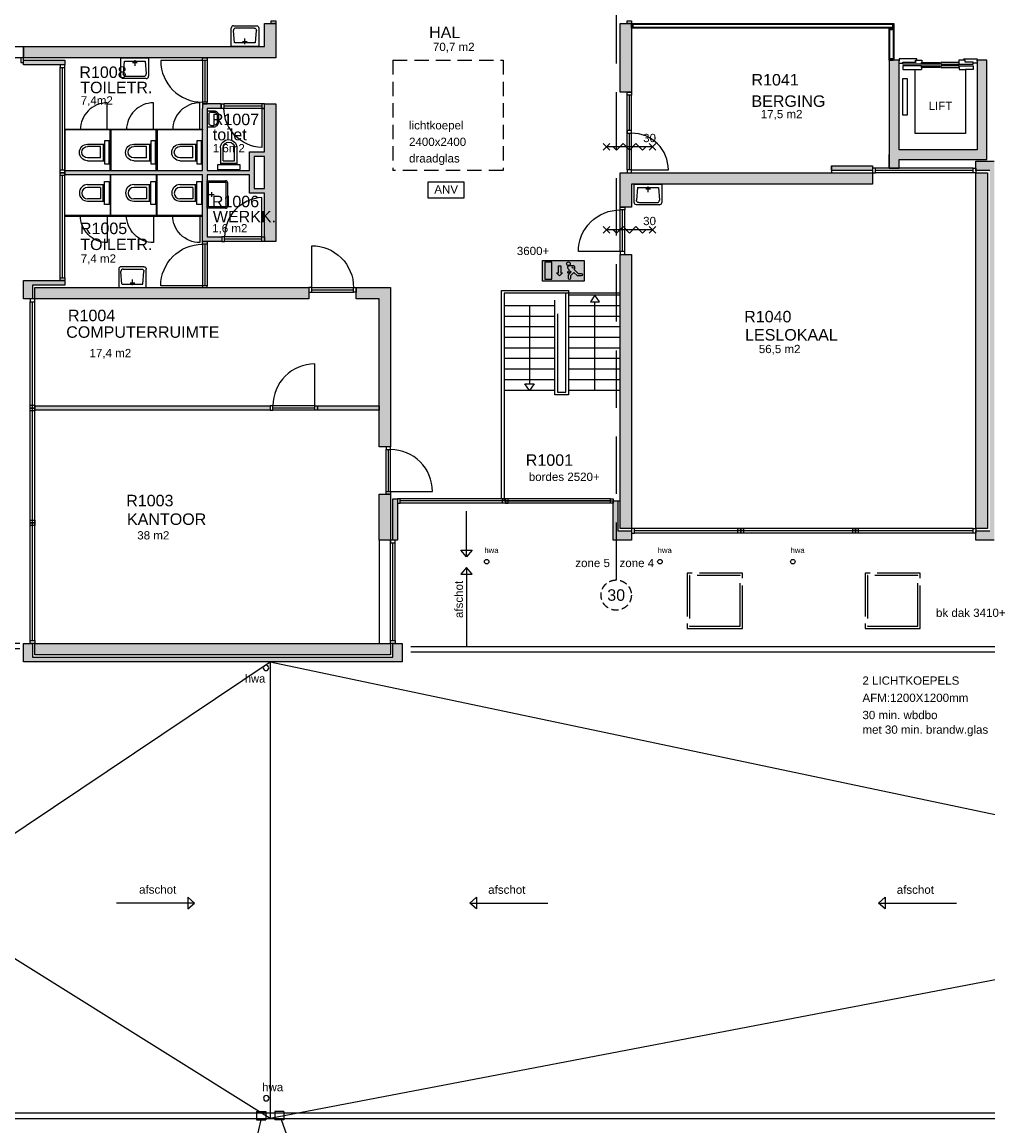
# Model space of a CAD drawing. Header units: millimetres. Extents: x 0 to 116900, y 0 to 82100.
# Tile 5 of 30: x 26873 to 47914, y 12222 to 36262. Entities that reach past the tile are written whole.
import ezdxf
from ezdxf.enums import TextEntityAlignment as Align

# ---------------------------------------------------------------- set-up
doc = ezdxf.new("R2010")
doc.units = ezdxf.units.MM
doc.header["$LTSCALE"] = 50
doc.header["$MEASUREMENT"] = 0
for name, pattern in [('B0202', [28.125, 18.75, -3.125, 3.125, -3.125]), ('B0403', [37.5, 25, -12.5]), ('B0701', [9.375, 6.25, -3.125]), ('B0702', [4.6875, 3.125, -1.5625]), ('DASHED', [75, 50, -25])]:
    doc.linetypes.add(name, pattern=pattern)
doc.layers.get('0').update_dxf_attribs({"color": 8, "linetype": 'CONTINUOUS'})
for name, color, linetype in [('AA65----_BEVEILIGING', 240, 'CONTINUOUS'), ('AC32----_BINNENKOZ', 1, 'CONTINUOUS'), ('AI65----_BEVEILIGING', 1, 'CONTINUOUS'), ('AL$8A---_HULPLIJNEN', 5, 'CONTINUOUS'), ('AL22XI--_HOUT', 1, 'CONTINUOUS'), ('AL65----_BEVEILIGING', 240, 'CONTINUOUS'), ('ALR3OR3-_OPPR30', 150, 'B0403'), ('AT$1A---_ALGEMEEN', 7, 'CONTINUOUS'), ('AT65---_BEVEILIGING', 7, 'CONTINUOUS'), ('LAYER01', 252, 'CONTINUOUS'), ('LAYER08', 7, 'CONTINUOUS'), ('LAYER24', 1, 'CONTINUOUS'), ('LAYER30', 1, 'CONTINUOUS'), ('LAYER47', 7, 'CONTINUOUS'), ('LAYER66', 5, 'DASHED'), ('LAYER74', 1, 'DASHED'), ('LAYER98', 1, 'DASHED')]:
    doc.layers.add(name, color=color, linetype=linetype)
doc.styles.add('00_100', font='arial.ttf', dxfattribs={"height": 120})
doc.styles.add('01_100', font='arial.ttf', dxfattribs={"height": 180})
doc.styles.add('02_100', font='arial.ttf', dxfattribs={"height": 250})
doc.styles.add('03_1', font='arial.ttf', dxfattribs={"height": 3.5})

# ---------------------------------------------------------------- blocks, each defined once
blk = doc.blocks.new('P74A1-AB')
at = {"layer": 'LAYER74', "color": 1, "linetype": 'Continuous'}
blk.add_lwpolyline([(-250, -20), (-250, -120), (250, -120), (250, -20)], close=True, dxfattribs=at)
for points in [[(-175, -490), (-175, -120)], [(-175, -150), (185, -150)], [(125, -210), (-125, -210)], [(-125, -210), (-125, -490)], [(125, -210), (125, -490)], [(185, -490), (185, -120)]]:
    blk.add_lwpolyline(points, dxfattribs=at)
for points in [[(185, -490, -0.999999), (-175, -490)], [(125, -490, -0.999997), (-125, -490)]]:
    blk.add_lwpolyline(points, format="xyb", dxfattribs=at)
blk = doc.blocks.new('P74BA-AB')
at = {"layer": 'LAYER74', "color": 1, "linetype": 'Continuous'}
for points in [[(-300, -400), (-300, 0), (300, 0), (300, -400)], [(-229, -75), (-250, -350)], [(-225, -75), (225, -75)], [(-47, -100), (53, -100)], [(0, -50), (0, -175)], [(229, -75), (250, -350)], [(250, -450), (-250, -450)], [(-200, -400), (200, -400)]]:
    blk.add_lwpolyline(points, dxfattribs=at)
for points in [[(-250, -450, -0.414213), (-300, -400)], [(-200, -400, -0.414213), (-250, -350)], [(200, -400, 0.414214), (250, -350)], [(250, -450, 0.414214), (300, -400)]]:
    blk.add_lwpolyline(points, format="xyb", dxfattribs=at)
blk = doc.blocks.new('P74B1-AB')
at = {"layer": 'LAYER74', "color": 1, "linetype": 'Continuous'}
for points in [[(-175, 0), (-175, -150, 0.414214), (-75, -250)], [(175, 0), (175, -150, -0.426996), (70.656235, -249.905609)], [(-145, -80, -0.443713), (-101.019562, -40.19854)], [(-145, -150, 0.414214), (-75, -220)], [(75, -220, 0.431529), (144.879211, -145.889633)], [(145, -80, 0.414214), (105, -40)]]:
    blk.add_lwpolyline(points, format="xyb", dxfattribs=at)
for points in [[(-175, 0), (175, 0)], [(-145, -80), (-145, -150)], [(-101.019531, -40.198242), (105, -40)], [(-75, -220), (75, -220)], [(145, -81), (144.878906, -145.889648)], [(145, -81), (144.878906, -145.889648)], [(-75, -250), (70.65625, -249.90625)]]:
    blk.add_lwpolyline(points, dxfattribs=at)
blk = doc.blocks.new('P74BH-AB')
at = {"layer": 'LAYER74', "color": 1, "linetype": 'Continuous'}
for points in [[(-300, -400), (-300, 0), (300, 0), (300, -400)], [(-270, -400), (-270, -30), (270, -30), (270, -400)], [(-50, -105), (50, -105)], [(0, -30), (0, -155)], [(-250, -420), (250, -420)], [(-250, -450), (250, -450)]]:
    blk.add_lwpolyline(points, dxfattribs=at)
for points in [[(-300, -400, 0.414214), (-250, -450), (250, -450, 0.414214), (300, -400)], [(-270, -400, 0.414214), (-250, -420)], [(250, -420, 0.414214), (270, -400)]]:
    blk.add_lwpolyline(points, format="xyb", dxfattribs=at)
blk = doc.blocks.new('A$C795F7EFE')
at = {"layer": 'ALR3OR3-_OPPR30', "linetype": 'B0702'}
blk.add_open_spline([(326, 335), (326, 345), (325, 355), (323, 375), (322, 385), (318, 406), (315, 418), (309, 440), (305, 451), (296, 473), (291, 483), (280, 503), (274, 513), (262, 530), (257, 537), (241, 556), (230, 568), (209, 587), (199, 595), (180, 609), (172, 614), (154, 624), (146, 629), (125, 639), (112, 644), (90, 651), (80, 654), (61, 658), (51, 660), (26, 664), (10, 665), (-18, 665), (-31, 664), (-55, 661), (-68, 659), (-89, 654), (-98, 651), (-122, 643), (-136, 637), (-162, 625), (-173, 618), (-192, 606), (-201, 600), (-216, 587), (-224, 581), (-241, 565), (-250, 555), (-265, 537), (-271, 529), (-282, 513), (-287, 504), (-300, 482), (-306, 467), (-316, 441), (-320, 429), (-326, 405), (-329, 393), (-332, 371), (-333, 362), (-334, 337), (-334, 321), (-331, 293), (-329, 280), (-325, 257), (-322, 248), (-316, 229), (-313, 219), (-304, 198), (-298, 186), (-287, 165), (-282, 157), (-271, 140), (-265, 133), (-248, 113), (-237, 101), (-216, 82), (-206, 74), (-186, 60), (-176, 53), (-157, 43), (-148, 38), (-126, 28), (-111, 23), (-83, 15), (-71, 12), (-48, 8), (-38, 7), (-18, 5), (-8, 5), (15, 5), (29, 6), (52, 10), (61, 12), (81, 16), (90, 19), (115, 27), (129, 33), (155, 46), (165, 52), (186, 65), (196, 73), (213, 86), (220, 93), (238, 110), (248, 122), (266, 145), (273, 156), (285, 176), (290, 185), (298, 203), (302, 212), (311, 236), (315, 251), (321, 277), (322, 287), (325, 308), (326, 318), (326, 331), (326, 333), (326, 335)], degree=3, knots=[-1.570793, -1.570793, -1.570793, -1.570793, -1.479129, -1.479129, -1.387465, -1.387465, -1.281377, -1.281377, -1.175289, -1.175289, -1.069201, -1.069201, -0.967447, -0.967447, -0.882681, -0.882681, -0.740633, -0.740633, -0.622204, -0.622204, -0.531274, -0.531274, -0.440343, -0.440343, -0.318893, -0.318893, -0.228804, -0.228804, -0.138715, -0.138715, 0.006031, 0.006031, 0.118639, 0.118639, 0.231247, 0.231247, 0.317271, 0.317271, 0.459274, 0.459274, 0.577877, 0.577877, 0.668693, 0.668693, 0.75951, 0.75951, 0.881005, 0.881005, 0.971087, 0.971087, 1.061169, 1.061169, 1.205893, 1.205893, 1.318537, 1.318537, 1.431181, 1.431181, 1.5172, 1.5172, 1.659162, 1.659162, 1.777889, 1.777889, 1.868627, 1.868627, 1.959366, 1.959366, 2.080917, 2.080917, 2.17099, 2.17099, 2.261063, 2.261063, 2.405761, 2.405761, 2.518449, 2.518449, 2.631137, 2.631137, 2.717153, 2.717153, 2.859063, 2.859063, 2.977946, 2.977946, 3.068592, 3.068592, 3.159238, 3.159238, 3.280888, 3.280888, 3.370947, 3.370947, 3.461006, 3.461006, 3.605655, 3.605655, 3.718424, 3.718424, 3.831193, 3.831193, 3.917206, 3.917206, 4.05902, 4.05902, 4.17989, 4.17989, 4.270034, 4.270034, 4.360177, 4.360177, 4.50515, 4.50515, 4.599309, 4.599309, 4.693468, 4.693468, 4.712392, 4.712392, 4.712392, 4.712392], dxfattribs=at)
at = {"layer": 'AT$1A---_ALGEMEEN', "color": 2, "insert": (-4, 335), "char_height": 250, "width": 1024.76, "attachment_point": 5, "style": '02_100'}
blk.add_mtext('30', dxfattribs=at)
blk = doc.blocks.new('P-N-32-001_1407')
at = {"layer": 'AC32----_BINNENKOZ'}
blk.add_lwpolyline([(0, 356), (773, 356), (773, 0), (0, 0)], close=True, dxfattribs=at)
at = {"layer": 'AT$1A---_ALGEMEEN', "color": 7, "style": '01_100'}
blk.add_text('ANV', height=180, dxfattribs=at).set_placement((132, 99))
blk = doc.blocks.new('A-S-65S035S')
at = {"layer": 'AL65----_BEVEILIGING'}
for p, q in [((0.71, 5.71), (-0.71, 4.29)), ((0.71, 4.29), (-0.71, 5.71)), ((0, -5), (0, 5)), ((0.71, -4.29), (-0.71, -5.71)), ((0.71, -5.71), (-0.71, -4.29))]:
    blk.add_line(p, q, dxfattribs=at)
blk.add_lwpolyline([(0, -3.54), (-0.71, -2.83), (0.71, -1.41), (-0.71, 0), (0.71, 1.41), (-0.71, 2.83), (0, 3.54)], dxfattribs=at)
at = {"layer": 'AT65---_BEVEILIGING', "color": 3, "style": '03_1', "width": 0.8}
blk.add_attdef('TIJD', text='', height=3.5, dxfattribs=at).set_placement((0.02, 7.5), align=Align.MIDDLE)
blk = doc.blocks.new('B1H-65S023')
at = {"layer": 'AA65----_BEVEILIGING'}
h = blk.add_hatch(color=100, dxfattribs=at)
h.paths.add_polyline_path([(350, 175), (-350, 175), (-350, -175), (350, -175)])
h.paths.add_polyline_path([(184, 33), (176, 25), (249, -48), (299, -48, -1), (299, -86), (234, -86), (176, -28), (121, -82), (121, -129, -1), (84, -129), (84, -67), (132, -19), (121, -8), (93, -36, -1), (75, -19), (103, 9), (80, 33, -0.668179), (102, 86), (168, 86, -0.414214), (184, 70)], flags=16)
h.paths.add_polyline_path([(159, 43), (158, 42), (140, 61), (159, 61)], flags=0)
h.paths.add_polyline_path([(53, 117, -1), (115, 117, -1)], flags=16)
h.paths.add_polyline_path([(-15, -32), (-65, -82), (-115, -32), (-85, -32), (-85, 82), (-45, 82), (-45, -32)], flags=16)
h.paths.add_polyline_path([(-196, -143), (-312, -143), (-312, 143), (-196, 143)], flags=16)
h.paths.add_polyline_path([(159, 61), (140, 61), (158, 42), (159, 43)], flags=0)
at = {"layer": 'AI65----_BEVEILIGING', "linetype": 'Continuous'}
h = blk.add_hatch(color=255, dxfattribs=at)
h.paths.add_polyline_path([(132, -19), (84, -67), (84, -129, 1), (121, -129), (121, -82), (176, -28), (234, -86), (299, -86, 1), (299, -48), (249, -48), (176, 25), (184, 33), (184, 70, 0.414214), (168, 86), (102, 86, 0.668179), (80, 33), (103, 9), (75, -19, 1), (93, -36), (121, -8)])
h.paths.add_polyline_path([(140, 61), (159, 61), (159, 42)], flags=16)
h.paths.add_polyline_path([(-85, -32), (-115, -32), (-65, -82), (-15, -32), (-45, -32), (-45, 82), (-85, 82)])
h.paths.add_polyline_path([(-196, 143), (-312, 143), (-312, -143), (-196, -143)])
h.paths.add_polyline_path([(53, 117, 1), (115, 117, 1)])
at = {"layer": 'AI65----_BEVEILIGING', "color": 255, "linetype": 'Continuous'}
blk.add_line((158, 42), (159, 43), dxfattribs=at)
at = {"layer": 'AI65----_BEVEILIGING', "color": 100, "linetype": 'Continuous'}
blk.add_lwpolyline([(-350, 175), (350, 175), (350, -175), (-350, -175)], close=True, dxfattribs=at)
at = {"layer": 'AI65----_BEVEILIGING', "color": 255, "linetype": 'Continuous'}
blk.add_lwpolyline([(-196, -143), (-196, 143), (-312, 143), (-312, -143)], close=True, dxfattribs=at)
at = {"layer": 'AI65----_BEVEILIGING', "color": 255}
blk.add_lwpolyline([(-45, 82), (-45, -32), (-15, -32), (-65, -82), (-115, -32), (-85, -32), (-85, 82)], close=True, dxfattribs=at)
at = {"layer": 'AI65----_BEVEILIGING', "color": 255, "linetype": 'Continuous'}
for points in [[(176, 25), (249, -48), (299, -48, -1), (299, -86), (234, -86), (176, -28), (121, -82), (121, -129, -1), (84, -129), (84, -67), (132, -19), (121, -8), (93, -36, -1), (75, -19), (103, 9), (80, 33, -0.668179), (102, 86)], [(102, 86), (168, 86, -0.414214), (184, 70), (184, 33), (176, 25)]]:
    blk.add_lwpolyline(points, format="xyb", dxfattribs=at)
for points in [[(140, 61), (159, 61), (159, 43)], [(140, 61), (158, 42)]]:
    blk.add_lwpolyline(points, dxfattribs=at)
blk.add_circle((84, 117), 31.1, dxfattribs=at)

msp = doc.modelspace()

# ---------------------------------------------------------------- hatches: boundary and pattern name
at = {"layer": 'LAYER01'}
h = msp.add_hatch(color=252, dxfattribs=at)
h.dxf.hatch_style = 1
h.paths.add_polyline_path([(32402.4, 36231.8), (32152.4, 36231.8), (32152.4, 35731.8), (26902.4, 35731.8), (26902.4, 35481.8), (32402.4, 35481.8)])
h.paths.add_polyline_path([(27802.2, 35431.8), (26902.4, 35431.8), (26902.4, 35382.1), (26902.4, 35331.8), (27802.2, 35331.8)])
h = msp.add_hatch(color=256, dxfattribs=at)
h.dxf.hatch_style = 1
h.paths.add_polyline_path([(40152.4, 36231.8), (40052.7, 36231.8), (39902.4, 36231.8), (39902.4, 34731.8), (40152.4, 34731.8)])
h.paths.add_polyline_path([(45402.4, 32981.8), (39902.4, 32981.8), (39902.4, 32231.8), (40152.4, 32231.8), (40152.4, 32731.8), (45402.4, 32731.8)])
h.paths.add_polyline_path([(45402.4, 33131.8), (44502.7, 33131.8), (44502.7, 33031.8), (45402.4, 33031.8), (45402.4, 33081.6)])
h = msp.add_hatch(color=256, dxfattribs=at)
h.dxf.hatch_style = 1
h.paths.add_polyline_path([(45977.4, 35428.8), (45763.4, 35428.8), (45763.4, 33081.6), (45977.4, 33081.6), (45977.4, 33267.8), (47891.4, 33267.8), (47891.4, 35428.8), (47677.4, 35428.8), (47677.4, 33481.8), (45977.4, 33481.8)])
h = msp.add_hatch(color=252, dxfattribs=at)
h.dxf.hatch_style = 1
h.paths.add_polyline_path([(32402.4, 34481.8), (32152.4, 34481.8), (32152.4, 34381.8), (32152.4, 33436.8), (31827.4, 33436.8), (31827.4, 33031.8), (30902.4, 33031.8), (30902.4, 34381.8), (31211.4, 34381.8), (31211.4, 34481.8), (30802.5, 34481.8), (30802.4, 34381.8), (30802.4, 33931.8), (30802.5, 33931.8), (30802.5, 33911.8), (30802.4, 33031.8), (27802.4, 33031.8), (27802.4, 32981.8), (27802.4, 32931.8), (30802.4, 32931.8), (30802.4, 31581.8), (30802.4, 31481.8), (30902.3, 31481.8), (31223, 31481.8), (31223, 31581.8), (30902.4, 31581.8), (30902.4, 32931.8), (31827.4, 32931.8), (31827.4, 32536.8), (32152.4, 32536.8), (32152.4, 31481.8), (32402.4, 31481.8)])
h.paths.add_polyline_path([(32152.4, 33336.8), (32152.4, 32636.8), (31927.4, 32636.8), (31927.4, 32856.8), (31927.4, 33336.8)], flags=16)
h = msp.add_hatch(color=256, dxfattribs=at)
h.dxf.hatch_style = 1
h.paths.add_polyline_path([(47902.4, 32981.8), (47652.4, 32981.8), (47652.4, 25231.8), (47902.4, 25231.8)], flags=17)
h.paths.add_polyline_path([(48052.4, 33031.8), (48052.4, 33131.8), (48052.4, 33161.6), (48052.4, 33231.8), (47652.4, 33231.8), (47652.4, 33131.8), (47652.4, 33031.8), (47952.4, 33031.8), (47952.4, 25181.8), (47652.4, 25181.8), (47652.4, 25131.8), (47652.4, 25081.8), (47652.4, 24981.8), (48052.4, 24981.8), (48052.4, 25081.8)])
h = msp.add_hatch(color=256, dxfattribs=at)
h.dxf.hatch_style = 1
h.paths.add_polyline_path([(32277.4, 27906.8), (27152.4, 27906.8), (27152.4, 27806.8), (32277.4, 27806.8)])
h.paths.add_polyline_path([(34652.4, 27906.8), (33307.4, 27906.8), (33307.4, 27806.8), (34652.4, 27806.8)])
h.paths.add_polyline_path([(34902.4, 25981.8), (34802.4, 25981.8), (34652.4, 25981.8), (34652.4, 24981.8), (34902.4, 24981.8)])
h.paths.add_polyline_path([(35052.4, 25881.6), (34952.4, 25881.6), (34952.4, 24981.8), (35002.2, 24981.8), (35052.4, 24981.8)])
h.paths.add_polyline_path([(40152.4, 31201.8), (39902.4, 31201.8), (39902.4, 25231.8), (40152.4, 25231.8)])
h = msp.add_hatch(color=252, dxfattribs=at)
h.dxf.hatch_style = 1
h.paths.add_polyline_path([(33122.4, 30481.8), (30902.3, 30481.8), (30902.3, 30481.8), (30802.5, 30481.8), (27152.4, 30481.8), (27152.4, 30231.8), (33122.4, 30231.8)])
h.paths.add_polyline_path([(27102.4, 30531.8), (27802.4, 30531.8), (27802.4, 30631.8), (27702.4, 30631.8), (27102.4, 30631.8), (27002.4, 30631.8), (26902.4, 30631.8), (26902.4, 30231.8), (27002.4, 30231.8), (27102.4, 30231.8)])
h = msp.add_hatch(color=252, dxfattribs=at)
h.dxf.hatch_style = 1
h.paths.add_polyline_path([(34902.4, 30481.8), (34152.4, 30481.8), (34152.4, 30231.8), (34652.4, 30231.8), (34652.4, 27011.8), (34902.4, 27011.8)])
h = msp.add_hatch(color=256, dxfattribs=at)
h.dxf.hatch_style = 1
h.paths.add_polyline_path([(40152.4, 25081.8), (40152.4, 25181.8), (39852.4, 25181.8), (39852.4, 25831.8), (39752.4, 25831.8), (39752.4, 25081.8), (39752.4, 24981.8), (40152.4, 24981.8)])
h = msp.add_hatch(color=256, dxfattribs=at)
h.dxf.hatch_style = 1
h.paths.add_polyline_path([(34902.4, 22731.8), (34652.4, 22731.8), (27152.4, 22731.8), (27152.4, 22481.8), (34902.4, 22481.8)], flags=17)
h.paths.add_polyline_path([(35152.4, 22731.8), (35052.4, 22731.8), (34952.4, 22731.8), (34952.4, 22431.8), (27102.4, 22431.8), (27102.4, 22731.8), (27052.4, 22731.8), (27002.4, 22731.8), (26902.4, 22731.8), (26902.4, 22331.8), (27002.4, 22331.8), (34952.4, 22331.8), (35052.4, 22331.8), (35152.4, 22331.8)])

# ---------------------------------------------------------------- linework, layer by layer
at = {"layer": 'AL$8A---_HULPLIJNEN', "color": 252}
for points in [[(30802.3, 35421.8), (29892, 35421.8, 0.4126914), (30802.5, 34516.6)], [(32092.4, 34381.8), (32092.4, 33529.1, -0.4010919), (31271.1, 34388.7, 0.4010919)], [(32092.4, 31581.8), (32092.4, 32440.6, 0.3973609), (31282.2, 31581.6)], [(30802.3, 30516.6), (29892, 30516.6, -0.4126914), (30802.5, 31421.9)]]:
    msp.add_lwpolyline(points, format="xyb", dxfattribs=at)
at = {"layer": 'AL$8A---_HULPLIJNEN', "color": 2}
msp.add_lwpolyline([(31211.4, 34481.8), (30802.5, 34481.8), (30802.4, 34381.8)], dxfattribs=at)
at = {"layer": 'AL22XI--_HOUT', "color": 1, "linetype": 'Continuous'}
for points in [[(40152.4, 36231.8), (45863.5, 36231.8), (45863.5, 36131.7), (40152.4, 36131.7)], [(40152.4, 36216.8), (45863.5, 36216.8), (45863.5, 36146.7), (40152.4, 36146.7)], [(45763.4, 35428.8), (45763.4, 36131.7), (45863.5, 36131.7), (45863.5, 35428.8)], [(45778.4, 35428.8), (45778.4, 36131.7), (45848.5, 36131.7), (45848.5, 35428.8)]]:
    msp.add_lwpolyline(points, close=True, dxfattribs=at)
at = {"layer": 'AL22XI--_HOUT'}
for points in [[(40184, 36146.7), (40184, 36216.8), (40152.4, 36216.8), (40152.4, 36146.7)], [(45848.5, 36131.7), (45778.4, 36131.7), (45778.4, 36100.1), (45848.5, 36100.1)], [(45863.5, 36146.7), (45863.5, 36216.8), (45831.9, 36216.8), (45831.9, 36146.7)], [(45848.5, 35460.5), (45778.4, 35460.5), (45778.4, 35428.8), (45848.5, 35428.8)]]:
    msp.add_lwpolyline(points, close=True, dxfattribs=at)
at = {"layer": 'ALR3OR3-_OPPR30'}
msp.add_lwpolyline([(39819.8, 24112.8), (39819.8, 37931.8), (35049.4, 37931.8), (35049.4, 42847.8), (32591.4, 42847.8), (32591.4, 43531.8), (23046.5, 43531.8)], dxfattribs=at)
msp.add_lwpolyline([(30902.4, 34381.8), (30902.4, 33031.8), (31827.4, 33031.8), (31827.4, 33436.8), (32152.4, 33436.8), (32152.4, 34381.8)], close=True, dxfattribs=at)
at = {"layer": 'LAYER01', "color": 2, "linetype": 'Continuous'}
for points in [[(32152.4, 35731.8), (32152.4, 36231.8)], [(32152.4, 36231.8), (32402.4, 36231.8)], [(32402.4, 36231.8), (32402.4, 35481.8)], [(39902.4, 34731.8), (39902.4, 36231.8)], [(39902.4, 36231.8), (40152.4, 36231.8)], [(40152.4, 36231.8), (40152.4, 34731.8)], [(26902.4, 35731.8), (32152.4, 35731.8)], [(26902.4, 35481.8), (26902.4, 35731.8)], [(32402.4, 35481.8), (26902.4, 35481.8)], [(26902.4, 35431.8), (27802.2, 35431.8)], [(26902.4, 35331.8), (26902.4, 35431.8)], [(27802.2, 35431.8), (27802.2, 35331.8)], [(27802.2, 35331.8), (26902.4, 35331.8)], [(40152.4, 34731.8), (39902.4, 34731.8)], [(30802.4, 33031.8), (30802.4, 34381.8)], [(30802.4, 34381.8), (30802.4, 34381.8)], [(30902.4, 34381.8), (30902.4, 33031.8)], [(31211.4, 34381.8), (30902.4, 34381.8)], [(31211.4, 34481.8), (31211.4, 34381.8)], [(32152.4, 34481.8), (32402.4, 34481.8)], [(32152.4, 33436.8), (32152.4, 34481.8)], [(32402.4, 34481.8), (32402.4, 31481.8)], [(31827.4, 33436.8), (32152.4, 33436.8)], [(31827.4, 33031.8), (31827.4, 33436.8)], [(32152.4, 33336.8), (31927.4, 33336.8)], [(31927.4, 33336.8), (31927.4, 32856.8)], [(32152.4, 32636.8), (32152.4, 33336.8)], [(45763.4, 33081.6), (45763.4, 33374.8)], [(47652.4, 33231.8), (48052.4, 33231.8)], [(47652.4, 33131.8), (47652.4, 33231.8)], [(27802.3, 33031.8), (30802.4, 33031.8)], [(27802.3, 32931.8), (27802.3, 33031.8)], [(30902.4, 33031.8), (31827.4, 33031.8)], [(39902.4, 32981.8), (45402.4, 32981.8)], [(39902.4, 32231.8), (39902.4, 32981.8)], [(44502.7, 33131.8), (45402.4, 33131.8)], [(44502.7, 33031.8), (44502.7, 33131.8)], [(45402.4, 33031.8), (44502.7, 33031.8)], [(45402.4, 33131.8), (45402.4, 33031.8)], [(45402.4, 32981.8), (45402.4, 32731.8)], [(47652.4, 33031.8), (47652.4, 33131.8)], [(47952.4, 33031.8), (47652.4, 33031.8)], [(47652.4, 25231.8), (47652.4, 32981.8)], [(47652.4, 32981.8), (47902.4, 32981.8)], [(47902.4, 32981.8), (47902.4, 25231.8)], [(30802.4, 32931.8), (27802.3, 32931.8)], [(30802.4, 31581.8), (30802.4, 32931.8)], [(31827.4, 32931.8), (30902.4, 32931.8)], [(30902.4, 32931.8), (30902.4, 31581.8)], [(31827.4, 32536.8), (31827.4, 32931.8)], [(31927.4, 32856.8), (31927.4, 32636.8)], [(45402.4, 32731.8), (40152.4, 32731.8)], [(40152.4, 32731.8), (40152.4, 32231.8)], [(32152.4, 32536.8), (31827.4, 32536.8)], [(31927.4, 32636.8), (32152.4, 32636.8)], [(32152.4, 31481.8), (32152.4, 32536.8)], [(40152.4, 32231.8), (39902.4, 32231.8)], [(30802.4, 31581.8), (30802.4, 31581.8)], [(30802.4, 31481.8), (30802.4, 31581.8)], [(30902.4, 31581.8), (31223, 31581.8)], [(31223, 31581.8), (31223, 31481.8)], [(30802.4, 31481.8), (30802.4, 31481.8)], [(30902.4, 31481.8), (30802.4, 31481.8)], [(30802.4, 31481.8), (30802.4, 31481.8)], [(30902.4, 31481.8), (30902.4, 31481.8)], [(31223, 31481.8), (30902.4, 31481.8)], [(32402.4, 31481.8), (32152.4, 31481.8)], [(39902.4, 25231.8), (39902.4, 31201.8)], [(39902.4, 31201.8), (40152.4, 31201.8)], [(40152.4, 31201.8), (40152.4, 25231.8)], [(26902.4, 30631.8), (27002.4, 30631.8)], [(26902.4, 30231.8), (26902.4, 30631.8)], [(27002.4, 30631.8), (27002.4, 30631.8)], [(27002.4, 30631.8), (27102.4, 30631.8)], [(27102.4, 30631.8), (27802.4, 30631.8)], [(27102.4, 30631.8), (27102.4, 30631.8)], [(27802.4, 30531.8), (27102.4, 30531.8)], [(27102.4, 30531.8), (27102.4, 30231.8)], [(27802.4, 30631.8), (27802.4, 30531.8)], [(27152.4, 30481.8), (33122.4, 30481.8)], [(27152.4, 30231.8), (27152.4, 30481.8)], [(33122.4, 30481.8), (33122.4, 30231.8)], [(34152.4, 30481.8), (34902.4, 30481.8)], [(34152.4, 30231.8), (34152.4, 30481.8)], [(34902.4, 30481.8), (34902.4, 27011.8)], [(27002.4, 30231.8), (26902.4, 30231.8)], [(27102.4, 30231.8), (27002.4, 30231.8)], [(33122.4, 30231.8), (27152.4, 30231.8)], [(34652.4, 30231.8), (34152.4, 30231.8)], [(34652.4, 27011.8), (34652.4, 30231.8)], [(27152.4, 27906.8), (32277.4, 27906.8)], [(27152.4, 27806.8), (27152.4, 27906.8)], [(32277.4, 27906.8), (32277.4, 27806.8)], [(33307.4, 27906.8), (34652.4, 27906.8)], [(33307.4, 27806.8), (33307.4, 27906.8)], [(34652.4, 27906.8), (34652.4, 27806.8)], [(32277.4, 27806.8), (27152.4, 27806.8)], [(34652.4, 27806.8), (33307.4, 27806.8)], [(34902.4, 27011.8), (34652.4, 27011.8)], [(34652.4, 24981.8), (34652.4, 25981.8)], [(34652.4, 25981.8), (34902.4, 25981.8)], [(34902.4, 25981.8), (34902.4, 24981.8)], [(34952.4, 24981.8), (34952.4, 25881.6)], [(34952.4, 25881.6), (35052.4, 25881.6)], [(35052.4, 25881.6), (35052.4, 24981.8)], [(39752.4, 25081.8), (39752.4, 25831.8)], [(39752.4, 25831.8), (39852.4, 25831.8)], [(39852.4, 25831.8), (39852.4, 25181.8)], [(39752.4, 24981.8), (39752.4, 25081.8)], [(39852.4, 25181.8), (40152.4, 25181.8)], [(40152.4, 25231.8), (39902.4, 25231.8)], [(40152.4, 25181.8), (40152.4, 25081.8)], [(40152.4, 25081.8), (40152.4, 24981.8)], [(47902.4, 25231.8), (47652.4, 25231.8)], [(47652.4, 25181.8), (47952.4, 25181.8)], [(47652.4, 25081.8), (47652.4, 25181.8)], [(47652.4, 24981.8), (47652.4, 25081.8)], [(34902.4, 24981.8), (34652.4, 24981.8)], [(35052.4, 24981.8), (34952.4, 24981.8)], [(40152.4, 24981.8), (39752.4, 24981.8)], [(48052.4, 24981.8), (47652.4, 24981.8)], [(26902.4, 22331.8), (26902.4, 22731.8)], [(26902.4, 22731.8), (27002.4, 22731.8)], [(27002.4, 22731.8), (27102.4, 22731.8)], [(27102.4, 22731.8), (27102.4, 22431.8)], [(27152.4, 22731.8), (34902.4, 22731.8)], [(27152.4, 22481.8), (27152.4, 22731.8)], [(34902.4, 22731.8), (34902.4, 22481.8)], [(34952.4, 22431.8), (34952.4, 22731.8)], [(34952.4, 22731.8), (35052.4, 22731.8)], [(35052.4, 22731.8), (35152.4, 22731.8)], [(35152.4, 22731.8), (35152.4, 22331.8)], [(27102.4, 22431.8), (34952.4, 22431.8)], [(34902.4, 22481.8), (27152.4, 22481.8)], [(27002.4, 22331.8), (26902.4, 22331.8)], [(34952.4, 22331.8), (27002.4, 22331.8)], [(34952.4, 22331.8), (34952.4, 22331.8)], [(35052.4, 22331.8), (34952.4, 22331.8)], [(35152.4, 22331.8), (35052.4, 22331.8)]]:
    msp.add_lwpolyline(points, dxfattribs=at)
at = {"layer": 'LAYER01', "color": 1, "linetype": 'B0701'}
for points in [[(34952.4, 35431.8), (37352.4, 35431.8), (37352.4, 33031.8)], [(34952.4, 35431.8), (34952.4, 33031.8)], [(37352.4, 35431.8), (37352.4, 33031.8), (34952.4, 33031.8)]]:
    msp.add_lwpolyline(points, dxfattribs=at)
at = {"layer": 'LAYER01', "color": 2}
msp.add_lwpolyline([(45977.4, 35428.8), (45763.4, 35428.8), (45763.4, 33081.6), (45977.4, 33081.6), (45977.4, 33267.8), (47891.4, 33267.8), (47891.4, 35428.8), (47677.4, 35428.8), (47677.4, 33481.8), (45977.4, 33481.8)], close=True, dxfattribs=at)
at = {"layer": 'LAYER01', "color": 252}
for points in [[(28729.2, 33915.3), (28729.2, 34503.1, 0.414214), (28141.4, 33915.3)], [(29735.9, 33915.3), (29735.9, 34503.1, 0.414214), (29148.1, 33915.3)], [(30742.5, 33915.3), (30742.5, 34503.1, 0.414214), (30154.8, 33915.3)], [(40152.4, 33041.8), (40952.3, 33041.8, 0.414214), (40152.4, 33841.7)], [(28729.1, 32048.3), (28729.1, 31460.6, -0.414214), (28141.4, 32048.3)], [(29735.8, 32048.3), (29735.8, 31460.6, -0.414214), (29148, 32048.3)], [(30742.4, 32048.3), (30742.4, 31460.6, -0.414214), (30154.7, 32048.3)], [(39902.4, 31261.9), (38992.2, 31262.1, -0.414214), (39902.7, 32172.1)], [(33182.4, 30481.8), (33182.7, 31392.1, -0.414214), (34092.7, 30481.6)], [(33247.4, 27906.8), (33247.2, 28817.1, 0.414214), (32337.2, 27906.6)], [(34902.4, 26041.9), (35812.7, 26042.1, 0.414214), (34902.2, 26952.1)]]:
    msp.add_lwpolyline(points, format="xyb", dxfattribs=at)
at = {"layer": 'LAYER01', "color": 1, "linetype": 'Continuous'}
for points in [[(27802.2, 33931.6), (28789.2, 33931.8), (28789.2, 33911.8), (27802.5, 33911.8), (27802.5, 33031.8)], [(28789.2, 33031.8), (28789.2, 33931.6), (29795.9, 33931.8), (29795.9, 33911.8), (28809.2, 33911.8), (28809.2, 33031.8)], [(29795.9, 33031.8), (29795.9, 33931.6), (30802.5, 33931.8), (30802.5, 33911.8), (29815.9, 33911.8), (29815.9, 33031.8)], [(27802.4, 32032.1), (28789.1, 32031.8), (28789.1, 32051.8), (27802.4, 32051.8), (27802.4, 32931.8)], [(28789.1, 32931.8), (28789.1, 32032.1), (29795.8, 32031.8), (29795.8, 32051.8), (28809.1, 32051.8), (28809.1, 32931.8)], [(29795.8, 32931.8), (29795.8, 32032.1), (30802.4, 32031.8), (30802.4, 32051.8), (29815.8, 32051.8), (29815.8, 32931.8)], [(38537.4, 29906.8), (38537.4, 28201.7), (38717.4, 28201.7), (38717.4, 30356.8), (37377.4, 30356.8), (37377.4, 25881.7), (37317.4, 25881.7), (37317.4, 30416.8), (38777.4, 30416.8), (38777.4, 28141.7), (38477.4, 28141.7), (38477.4, 30206.8)], [(39877.4, 30311.7), (38777.4, 30311.7)], [(39352.4, 28241.7), (39352.4, 30171.7), (39452.4, 30171.7), (39352.4, 30311.7), (39252.4, 30171.7), (39352.4, 30171.7)], [(38477.4, 30081.7), (37377.4, 30081.7)], [(37927.4, 30081.7), (37927.4, 28381.7), (38027.4, 28381.7), (37927.4, 28241.7), (37827.4, 28381.7), (37927.4, 28381.7)], [(39877.4, 30081.7), (38777.4, 30081.7)], [(38477.4, 29851.7), (37377.4, 29851.7)], [(39877.4, 29851.7), (38777.4, 29851.7)], [(38477.4, 29621.7), (37377.4, 29621.7)], [(39877.4, 29621.7), (38777.4, 29621.7)], [(38477.4, 29391.7), (37377.4, 29391.7)], [(39877.4, 29391.7), (38777.4, 29391.7)], [(38477.4, 29161.7), (37377.4, 29161.7)], [(39877.4, 29161.7), (38777.4, 29161.7)], [(38477.4, 28931.7), (37377.4, 28931.7)], [(39877.4, 28931.7), (38777.4, 28931.7)], [(38477.4, 28701.7), (37377.4, 28701.7)], [(39877.4, 28701.7), (38777.4, 28701.7)], [(38477.4, 28471.7), (37377.4, 28471.7)], [(39877.4, 28471.7), (38777.4, 28471.7)], [(38477.4, 28241.7), (37377.4, 28241.7)], [(39877.4, 28241.7), (38777.4, 28241.7)], [(31979.4, 12536.9), (32179.4, 12536.9)], [(32575.4, 12536.9), (32375.4, 12536.9)], [(33441.4, 11702.8), (31928.4, 11702.8), (32079.4, 12356.9)], [(31979.4, 12356.9), (32179.4, 12356.9)], [(32575.4, 12356.9), (32375.4, 12356.9)], [(34777.4, 11702.8), (32757.4, 11702.8), (32523.4, 12356.9)]]:
    msp.add_lwpolyline(points, dxfattribs=at)
for points in [[(40052.4, 33841.5), (40152.4, 33841.7), (40152.4, 33901.5), (40052.4, 33901.5)], [(27702.4, 32981.8), (27702.4, 33041.8), (27802.4, 33041.8), (27802.4, 32981.8)], [(27702.4, 32921.8), (27702.4, 32981.8), (27802.4, 32981.8), (27802.4, 32921.8)], [(27052.4, 27856.8), (27052.4, 27916.8), (27152.4, 27916.8), (27152.4, 27856.8)], [(27052.4, 27796.8), (27052.4, 27856.8), (27152.4, 27856.8), (27152.4, 27796.8)], [(27052.4, 25356.8), (27052.4, 25416.8), (27152.4, 25416.8), (27152.4, 25356.8)], [(27052.4, 25296.8), (27052.4, 25356.8), (27152.4, 25356.8), (27152.4, 25296.8)], [(42527.4, 25131.8), (42467.4, 25131.8), (42467.4, 25231.8), (42527.4, 25231.8)], [(42587.4, 25131.8), (42527.4, 25131.8), (42527.4, 25231.8), (42587.4, 25231.8)], [(45027.4, 25131.8), (44967.4, 25131.8), (44967.4, 25231.8), (45027.4, 25231.8)], [(45087.4, 25131.8), (45027.4, 25131.8), (45027.4, 25231.8), (45087.4, 25231.8)]]:
    msp.add_lwpolyline(points, close=True, dxfattribs=at)
for points in [[(37044.4, 24510.8, -1), (36944.4, 24510.8, -1)], [(40819, 24510.8, -1), (40719, 24510.8, -1)], [(43713.4, 24510.8, -1), (43613.4, 24510.8, -1)], [(32247.4, 22196.8, 1), (32127.4, 22196.8, 1)], [(32252.6, 12825.7, 1), (32132.6, 12825.7, 1)]]:
    msp.add_lwpolyline(points, format="xyb", close=True, dxfattribs=at)
at = {"layer": 'LAYER01', "color": 1, "linetype": 'DASHED'}
for points in [[(31979.4, 12536.9), (31979.4, 12356.9)], [(32179.4, 12536.9), (32179.4, 12356.9)], [(32375.4, 12536.9), (32375.4, 12356.9)], [(32575.4, 12536.9), (32575.4, 12356.9)]]:
    msp.add_lwpolyline(points, dxfattribs=at)
at = {"layer": 'LAYER08', "color": 1, "linetype": 'Continuous'}
for points in [[(24652.4, 35731.8), (26902.4, 35731.8), (26902.4, 35481.8), (24652.4, 35481.8)], [(37377.4, 30356.8), (37377.4, 25831.8), (39902.4, 25831.8), (39902.4, 30356.8)], [(34652.4, 24981.8), (34652.4, 22731.8), (34902.4, 22731.8), (34902.4, 24981.8)]]:
    msp.add_lwpolyline(points, close=True, dxfattribs=at)
at = {"layer": 'LAYER24', "color": 1, "linetype": 'Continuous'}
for points in [[(36554.4, 24613.8), (36554.4, 25612.8)], [(36554.4, 24382.8), (36554.4, 22648.8)], [(30627.4, 17076.8), (28927.4, 17076.8)], [(36627.4, 17076.8), (38327.4, 17076.8)], [(45527.4, 17076.8), (47227.4, 17076.8)]]:
    msp.add_lwpolyline(points, dxfattribs=at)
for points in [[(36679.4, 24758.8), (36554.4, 24613.8), (36429.4, 24758.8)], [(36679.4, 24237.8), (36554.4, 24382.8), (36429.4, 24237.8)], [(30482.4, 16951.8), (30627.4, 17076.8), (30482.4, 17201.8)], [(36772.4, 16951.8), (36627.4, 17076.8), (36772.4, 17201.8)], [(45672.4, 16951.8), (45527.4, 17076.8), (45672.4, 17201.8)]]:
    msp.add_lwpolyline(points, close=True, dxfattribs=at)
at = {"layer": 'LAYER30'}
msp.add_line((44502.7, 33131.8), (44502.7, 32981.8), dxfattribs=at)
at = {"layer": 'LAYER30', "color": 1, "linetype": 'Continuous'}
for points in [[(32302.4, 36231.8), (32302.4, 36291.6), (32402.2, 36291.6), (32402.2, 36231.8)], [(40052.7, 36231.8), (40052.7, 36291.6), (40152.4, 36291.6), (40152.4, 36231.8)], [(26902.4, 35481.8), (26842.7, 35481.8), (26842.7, 35382.1), (26902.4, 35382.1)], [(30902.3, 35481.8), (30902.3, 35421.8), (30802.3, 35421.8), (30802.3, 35481.8)], [(27702.4, 35331.8), (27702.4, 35272.1), (27802.2, 35272.1), (27802.2, 35331.8)], [(40152.4, 34731.8), (40152.4, 34672.1), (40052.7, 34672.1), (40052.7, 34731.8)], [(30902.3, 34481.8), (30902.3, 34516.6), (30802.5, 34516.6), (30802.5, 34481.8)], [(31211.4, 34481.8), (31271.1, 34481.8), (31271.1, 34382.1), (31211.4, 34382.1)], [(32152.4, 34481.8), (32092.4, 34481.8), (32092.4, 34381.8), (32152.4, 34381.8)], [(40152.4, 32981.8), (40152.4, 33041.8), (40052.4, 33041.8), (40052.4, 32981.8)], [(45402.4, 32981.8), (45462.2, 32981.8), (45462.2, 33081.6), (45402.4, 33081.6)], [(47652.4, 32981.8), (47592.4, 32981.8), (47592.4, 33081.8), (47652.4, 33081.8)], [(40002.4, 32231.8), (40002.4, 32172.1), (39902.7, 32172.1), (39902.7, 32231.8)], [(31223, 31481.8), (31282.7, 31481.8), (31282.7, 31581.6), (31223, 31581.6)], [(32152.4, 31481.8), (32092.4, 31481.8), (32092.4, 31581.8), (32152.4, 31581.8)], [(30902.3, 31481.8), (30902.3, 31421.8), (30802.3, 31421.8), (30802.3, 31481.8)], [(40002.4, 31201.8), (40002.4, 31261.8), (39902.4, 31261.8), (39902.4, 31201.8)], [(27702.4, 30631.8), (27702.4, 30691.8), (27802.4, 30691.8), (27802.4, 30631.8)], [(30902.3, 30481.8), (30902.3, 30516.6), (30802.5, 30516.6), (30802.5, 30481.8)], [(33122.4, 30381.8), (33182.4, 30381.8), (33182.4, 30481.8), (33122.4, 30481.8)], [(34152.4, 30381.8), (34092.7, 30381.8), (34092.7, 30481.6), (34152.4, 30481.6)], [(27052.4, 30231.8), (27052.4, 30172.1), (27152.2, 30172.1), (27152.2, 30231.8)], [(32277.4, 27806.8), (32337.2, 27806.8), (32337.2, 27906.6), (32277.4, 27906.6)], [(33307.4, 27806.8), (33247.4, 27806.8), (33247.4, 27906.8), (33307.4, 27906.8)], [(34802.4, 27011.8), (34802.4, 26952.1), (34902.2, 26952.1), (34902.2, 27011.8)], [(34802.4, 25981.8), (34802.4, 26041.8), (34902.4, 26041.8), (34902.4, 25981.8)], [(35052.4, 25781.8), (35112.2, 25781.8), (35112.2, 25881.6), (35052.4, 25881.6)], [(37342, 25881.8), (37402, 25881.8), (37402, 25781.8), (37342, 25781.8)], [(37462, 25881.8), (37402.3, 25881.8), (37402.3, 25782.1), (37462, 25782.1)], [(39752.4, 25781.8), (39692.4, 25781.8), (39692.4, 25881.8), (39752.4, 25881.8)], [(40152.4, 25131.8), (40212.2, 25131.8), (40212.2, 25231.6), (40152.4, 25231.6)], [(47652.4, 25131.8), (47592.4, 25131.8), (47592.4, 25231.8), (47652.4, 25231.8)], [(34902.4, 24981.8), (34902.4, 24922.1), (35002.2, 24922.1), (35002.2, 24981.8)], [(27052.4, 22731.8), (27052.4, 22791.8), (27152.4, 22791.8), (27152.4, 22731.8)], [(34902.4, 22731.8), (34902.4, 22791.8), (35002.4, 22791.8), (35002.4, 22731.8)]]:
    msp.add_lwpolyline(points, close=True, dxfattribs=at)
for points in [[(30802.3, 35421.8), (30802.5, 34516.6)], [(30852.3, 35421.8), (30852.3, 34516.6)], [(30902.3, 35421.8), (30902.3, 34516.6)], [(27702.4, 30691.8), (27702.4, 35272.1)], [(27752.4, 33041.8), (27752.4, 35272.1)], [(27802.4, 30691.8), (27802.2, 35272.1)], [(40052.4, 33041.8), (40052.7, 34672.1)], [(40102.4, 33901.5), (40102.4, 34672.1)], [(40152.4, 33041.8), (40152.4, 34672.1)], [(32092.4, 34481.8), (31271.1, 34481.8)], [(32092.4, 34431.8), (31271.1, 34431.8)], [(32092.4, 34381.8), (31271.1, 34382.1)], [(40102.4, 33041.8), (40102.4, 33841.6)], [(47592.4, 33081.8), (45462.2, 33081.6)], [(47592.4, 33031.8), (45462.2, 33031.8)], [(47592.4, 32981.8), (45462.2, 32981.8)], [(27752.4, 30691.8), (27752.4, 32921.8)], [(39902.4, 31261.8), (39902.7, 32172.1)], [(39952.4, 31261.8), (39952.4, 32172.1)], [(40002.4, 31261.8), (40002.4, 32172.1)], [(32092.4, 31581.8), (31282.7, 31581.6)], [(32092.4, 31531.8), (31282.7, 31531.8)], [(30802.3, 31421.8), (30802.5, 30516.6)], [(30852.3, 31421.8), (30852.3, 30516.6)], [(30902.3, 31421.8), (30902.3, 30516.6)], [(32092.4, 31481.8), (31282.7, 31481.8)], [(33182.4, 30481.8), (34092.7, 30481.6)], [(33182.4, 30431.8), (34092.7, 30431.8)], [(33182.4, 30381.8), (34092.7, 30381.8)], [(27052.4, 22791.8), (27052.4, 30172.1)], [(27102.4, 22791.8), (27102.4, 30172.1)], [(27152.4, 22791.8), (27152.2, 30172.1)], [(33247.4, 27906.8), (32337.2, 27906.6)], [(33247.4, 27856.8), (32337.2, 27856.8)], [(33247.4, 27806.8), (32337.2, 27806.8)], [(34802.4, 26041.8), (34802.4, 26952.1)], [(34852.4, 26041.8), (34852.4, 26952.1)], [(34902.4, 26041.8), (34902.2, 26952.1)], [(39692.4, 25881.8), (35112.2, 25881.6)], [(39692.4, 25831.8), (35112.2, 25831.8)], [(39692.4, 25781.8), (35112.2, 25781.8)], [(37402, 25881.8), (37402.3, 25881.8)], [(37402, 25831.8), (37402.3, 25831.8)], [(37402, 25781.8), (37402.3, 25782.1)], [(47592.4, 25231.8), (40212.2, 25231.6)], [(47592.4, 25181.8), (40212.2, 25181.8)], [(47592.4, 25131.8), (40212.2, 25131.8)], [(34902.4, 22791.8), (34902.4, 24922.1)], [(34952.4, 22791.8), (34952.4, 24922.1)], [(35002.4, 22791.8), (35002.2, 24922.1)]]:
    msp.add_lwpolyline(points, dxfattribs=at)
at = {"layer": 'LAYER47', "color": 1, "linetype": 'B0202'}
for points in [[(41964.9, 23056.8), (42564.9, 23056.8), (42564.9, 24256.8), (41364.9, 24256.8), (41364.9, 23056.8)], [(41964.9, 23106.8), (42514.9, 23106.8), (42514.9, 24206.8), (41414.9, 24206.8), (41414.9, 23106.8)], [(45839.9, 23056.8), (46439.9, 23056.8), (46439.9, 24256.8), (45239.9, 24256.8), (45239.9, 23056.8)], [(45839.9, 23106.8), (46389.9, 23106.8), (46389.9, 24206.8), (45289.9, 24206.8), (45289.9, 23106.8)]]:
    msp.add_lwpolyline(points, close=True, dxfattribs=at)
at = {"layer": 'LAYER47', "color": 252}
for points in [[(32277.4, 12386.8), (24592.4, 17181.8), (32277.4, 22331.8)], [(32277.4, 22331.8), (32277.4, 12386.8)], [(32277.4, 22331.8), (57037.5, 17120.2), (32277.4, 12386.8)]]:
    msp.add_lwpolyline(points, dxfattribs=at)
at = {"layer": 'LAYER66', "color": 2, "linetype": 'Continuous'}
for points in [[(46357.4, 35441.8), (46367.4, 35441.8), (46367.4, 35461.8), (45977.4, 35461.8), (45977.4, 35416.8), (45987.4, 35416.8)], [(46347.4, 35401.8), (46337.4, 35401.8), (46337.4, 35431.8), (46477.4, 35431.8), (46477.4, 35386.8), (46467.4, 35386.8)], [(47407.4, 35401.8), (47417.4, 35401.8), (47417.4, 35431.8), (47277.4, 35431.8), (47277.4, 35386.8), (47287.4, 35386.8)], [(47397.4, 35441.8), (47387.4, 35441.8), (47387.4, 35461.8), (47677.4, 35461.8), (47677.4, 35416.8), (47667.4, 35416.8)], [(47287.4, 35231.8), (47427.4, 35231.8), (47427.4, 33831.8), (46327.4, 33831.8), (46327.4, 35231.8), (46467.4, 35231.8)], [(46467.4, 35271.8), (46467.4, 35231.8)], [(47287.4, 35271.8), (47287.4, 35231.8)]]:
    msp.add_lwpolyline(points, dxfattribs=at)
at = {"layer": 'LAYER66', "color": 1, "linetype": 'Continuous'}
for points in [[(45977.4, 35366.8), (46057.4, 35366.8)], [(46467.4, 35341.8), (46057.4, 35341.8), (46057.4, 35386.8), (46347.4, 35386.8)], [(47287.4, 35341.8), (47590.4, 35341.8), (47590.4, 35386.8), (47407.4, 35386.8)], [(47670.4, 35366.8), (47590.4, 35366.8)], [(46467.4, 35311.8), (46057.4, 35311.8), (46057.4, 35231.8), (46327.4, 35231.8)], [(47287.4, 35311.8), (47590.4, 35311.8), (47590.4, 35231.8), (47427.4, 35231.8)]]:
    msp.add_lwpolyline(points, dxfattribs=at)
for points in [[(46867.4, 35381.8), (46867.4, 35341.8), (46467.4, 35341.8), (46467.4, 35381.8)], [(46887.4, 35381.8), (46887.4, 35341.8), (47287.4, 35341.8), (47287.4, 35381.8)], [(46867.4, 35311.8), (46867.4, 35271.8), (46467.4, 35271.8), (46467.4, 35311.8)], [(46887.4, 35311.8), (46887.4, 35271.8), (47287.4, 35271.8), (47287.4, 35311.8)]]:
    msp.add_lwpolyline(points, close=True, dxfattribs=at)
at = {"layer": 'LAYER66', "color": 2, "linetype": 'Continuous'}
msp.add_lwpolyline([(46157.4, 35031.8), (46157.4, 34231.8), (46057.4, 34231.8), (46057.4, 35031.8)], close=True, dxfattribs=at)
at = {"layer": 'LAYER98', "color": 1, "linetype": 'Continuous'}
for points in [[(26827.4, 22731.8), (24252.4, 22731.8), (24252.6, 12386.8), (59748.9, 12386.9), (54163.4, 22656.8), (35343.4, 22656.8)], [(26827.4, 22611.8), (24372.4, 22611.8), (24372.6, 12506.8), (59545.7, 12506.9), (54092.6, 22536.8), (35343.4, 22536.8)]]:
    msp.add_lwpolyline(points, dxfattribs=at)

# ---------------------------------------------------------------- block references
at = {"xscale": 100, "yscale": 100, "rotation": 90}
for p in [(40105.2, 33543.7), (40105.2, 31736.1)]:
    msp.add_blockref('A-S-65S035S', p, dxfattribs=at)
msp.add_blockref('P-N-32-001_1407', (35721.4, 32429.2))
at = {"xscale": 1.3, "yscale": 1.3}
msp.add_blockref('B1H-65S023', (38665.7, 30845.3), dxfattribs=at)
at = {"layer": 'AL22XI--_HOUT'}
msp.add_blockref('A$C795F7EFE', (39819.8, 23447.1), dxfattribs=at)
at = {"layer": 'LAYER74'}
for name, p, rotation in [('P74BA-AB', (31728.4, 35731.8), 180), ('P74A1-AB', (28790.5, 33426.8), 270), ('P74A1-AB', (29796.5, 33426.8), 270), ('P74A1-AB', (30802.5, 33426.8), 270), ('P74A1-AB', (31377.4, 33031.8), 180), ('P74BH-AB', (30902.4, 32506.8), 90)]:
    msp.add_blockref(name, p, dxfattribs=dict(at, rotation=rotation))
for p in [(29327.5, 35481.8), (40507.4, 32731.8)]:
    msp.add_blockref('P74BA-AB', p, dxfattribs=at)
at = {"layer": 'LAYER74', "yscale": -1}
for name, p, rotation in [('P74B1-AB', (30902.4, 34156.8), 270), ('P74A1-AB', (28790.4, 32536.8), 90), ('P74A1-AB', (29796.4, 32536.8), 90), ('P74A1-AB', (30802.4, 32536.8), 90)]:
    msp.add_blockref(name, p, dxfattribs=dict(at, rotation=rotation))
msp.add_blockref('P74BA-AB', (29277.4, 30481.8), dxfattribs=at)

# ---------------------------------------------------------------- texts
at = {"layer": 'AT$1A---_ALGEMEEN', "color": 2, "style": '02_100'}
for s, p in [('HAL', (36079.7, 35912.5)), ('TOILETR.', (28925.9, 34713)), ('BERGING', (43567.9, 34415.5)), ('TOILETR.', (28925.9, 31296.9)), ('COMPUTERRUIMTE', (29503.1, 29386.3)), ('LESLOKAAL', (43632.9, 29326.1)), ('KANTOOR', (30021.7, 25311.1))]:
    msp.add_text(s, height=250, dxfattribs=at).set_placement(p, align=Align.CENTER)
at = {"layer": 'AT$1A---_ALGEMEEN', "color": 7, "style": '01_100'}
for s, p in [('70,7 m2', (35823, 35631.7)), ('7,4m2', (28150.6, 34466)), ('17,5 m2', (42965, 34168.2)), ('lichtkoepel ', (35302.4, 33923.8)), ('2400x2400', (35302.4, 33563.8)), ('30', (40402.9, 33647.4)), ('1,6m2', (31026.3, 33425.2)), ('draadglas', (35302.4, 33203.8)), ('30', (40402.9, 31839.7)), ('1,6 m2', (31012.2, 31682.3)), ('7,4 m2', (28150.6, 31022.4)), ('17,4 m2', (28341.8, 28963.9)), ('56,5 m2', (42922.1, 29052.2)), ('38 m2', (29382.2, 24994)), ('zone 5', (38924.9, 24392)), ('zone 4', (39887.9, 24392)), ('bk dak 3410+', (46782.4, 23307.8)), ('2 LICHTKOEPELS', (45180.6, 21830.8)), ('AFM:1200X1200mm', (45180.6, 21455.8)), ('30 min. wbdbo', (45180.6, 21080.8)), ('met 30 min. brandw.glas', (45180.6, 20762.8)), ('afschot', (37027.4, 17276.8)), ('afschot', (45927.4, 17276.8)), ('hwa', (32100.4, 12976.8))]:
    msp.add_text(s, height=180, dxfattribs=at).set_placement(p)
at = {"layer": 'AT$1A---_ALGEMEEN', "color": 2, "style": '02_100'}
for s, p in [('R1008', (28121.2, 35044.7)), ('R1041', (42763.3, 34880.8)), ('R1007', (31007.2, 34017)), ('toilet', (31028.5, 33687.5)), ('R1006', (31007.2, 32229)), ('WERKK.', (31028.5, 31899.6)), ('R1005', (28133.5, 31644.6)), ('R1004', (27872.4, 29747.8)), ('R1040', (42604.2, 29722)), ('R1001', (37846.7, 26598.1)), ('R1003', (29141.6, 25716.3))]:
    msp.add_text(s, height=250, dxfattribs=at).set_placement(p)
at = {"layer": 'AT$1A---_ALGEMEEN', "color": 7, "style": '01_100'}
for s, p in [('LIFT', (46879.9, 34346.4)), ('3600+', (38004.1, 31188)), ('bordes 2520+', (38684.2, 26268.9))]:
    msp.add_text(s, height=180, dxfattribs=at).set_placement(p, align=Align.CENTER)
at = {"layer": 'AT$1A---_ALGEMEEN', "color": 1, "style": '00_100'}
for p in [(36944.4, 24698.8), (40719, 24698.8), (43613.4, 24698.8)]:
    msp.add_text('hwa', height=120, dxfattribs=at).set_placement(p)
at = {"layer": 'AT$1A---_ALGEMEEN', "color": 7, "style": '01_100'}
msp.add_text('afschot', height=180, rotation=90, dxfattribs=at).set_placement((36476.3, 23282.8))
msp.add_text('afschot', height=180, dxfattribs=at).set_placement((30232.5, 17279.9), align=Align.RIGHT)
at = {"layer": 'LAYER01', "color": 1}
msp.add_text('hwa', height=180, dxfattribs=at).set_placement((31727.4, 21876.8))

doc.saveas('drawing.dxf')
